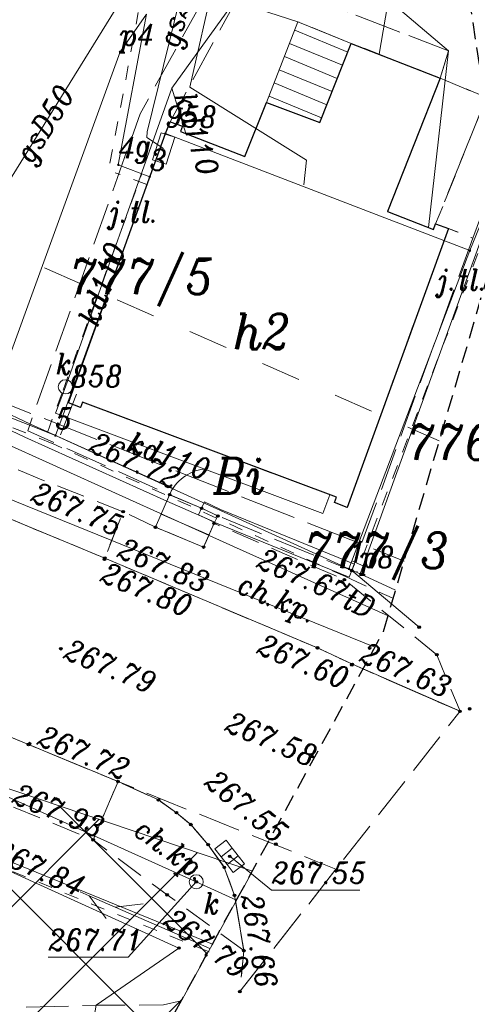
# Model space of a CAD drawing. Header units: metres. Extents: x 7435600 to 7436400, y 5537603 to 5538250.
# Tile 38 of 43: x 7436117 to 7436133, y 5537882 to 5537916. Entities that reach past the tile are written whole.
import ezdxf
from ezdxf.enums import TextEntityAlignment as Align

# ---------------------------------------------------------------- set-up
doc = ezdxf.new("R2010")
doc.units = ezdxf.units.M
doc.header["$MEASUREMENT"] = 0
for name, pattern in [('0.5_0.5', [1, 0.5, -0.5]), ('1.4_1.4', [2.8, 1.4, -1.4]), ('1.5_0.5', [2, 1.5, -0.5]), ('2', [0.9, 0.6, -0.3]), ('219-500', [0]), ('ktok04-500', [0]), ('mz1.0_0.5', [1.5, 1, -0.5]), ('mz2.0_0.5', [2.5, 2, -0.5])]:
    doc.linetypes.add(name, pattern=pattern)
doc.layers.get('0').update_dxf_attribs({"color": 2, "linetype": 'CONTINUOUS', "lineweight": 5})
doc.layers.add('!ramka', color=2, linetype='CONTINUOUS', lineweight=0)
doc.layers.add('BUIB02_02', color=7, linetype='CONTINUOUS', lineweight=0)
for name, color, linetype in [('140-Punkty robocze', 7, 'CONTINUOUS'), ('203-Punkt załamania granicy działki nie stabilizowany', 7, 'CONTINUOUS'), ('203-Punkt załamania granicy działki nie stabilizowany-Atr103', 7, 'CONTINUOUS'), ('203-Punkt załamania granicy działki nie stabilizowany-Atr104', 7, 'CONTINUOUS'), ('210-Oznaczenie użytku', 7, 'CONTINUOUS'), ('211-Nr działki', 7, 'CONTINUOUS'), ('218-Granica użytku po granicy działki', 7, 'CONTINUOUS'), ('219-Linia granicy', 7, 'CONTINUOUS'), ('312-Budynek (powierzchnia)', 7, 'CONTINUOUS'), ('312-Numer ewidencyjny budynku-Atr124', 7, 'CONTINUOUS'), ('352-schody (powierzchnia)', 7, 'CONTINUOUS'), ('403-Punkt określonej wysokości', 7, 'CONTINUOUS'), ('chodnik (powierzchnia)', 7, 'CONTINUOUS'), ('chodnik (powierzchnia)-Atr17', 7, 'CONTINUOUS'), ('furtka (linia)', 7, 'CONTINUOUS'), ('furtka (linia) - symbol', 7, 'CONTINUOUS'), ('jezdnia (powierzchnia)', 7, 'CONTINUOUS'), ('jezdnia (powierzchnia)-Atr17', 7, 'CONTINUOUS'), ('kratka ściekowa (punkt)', 7, 'CONTINUOUS'), ('krawężnik (linia)', 7, 'CONTINUOUS'), ('Miejsce błędu lub ostrzeżenia po kontroli', 7, 'CONTINUOUS'), ('murek oporowy (linia)', 7, 'CONTINUOUS'), ('ogrodzenie trwałe (linia)', 7, 'CONTINUOUS'), ('przewód gazowy (linia)', 7, 'CONTINUOUS'), ('przewód gazowy (linia)-Atr1', 7, 'CONTINUOUS'), ('przewód kanalizacyjny (linia)', 7, 'CONTINUOUS'), ('przewód kanalizacyjny (linia)-Atr1', 7, 'CONTINUOUS'), ('przewód telekomunikacyjny (linia)', 7, 'CONTINUOUS'), ('przewód telekomunikacyjny (linia) - symbol', 7, 'CONTINUOUS'), ('przewód telekomunikacyjny (linia)-Atr1', 7, 'CONTINUOUS'), ('przewód telekomunikacyjny - projektowany lub w budowie (linia) - ob. projektowany', 7, 'CONTINUOUS'), ('przewód wodociągowy (linia)', 7, 'CONTINUOUS'), ('punkt o określonej wysokości (sieć kanalizacyjna)', 7, 'CONTINUOUS'), ('punkt o określonej wysokości (sieć kanalizacyjna)-Atr2', 7, 'CONTINUOUS'), ('punkt wysokościowy sztuczny', 7, 'CONTINUOUS'), ('punkt wysokościowy sztuczny-Atr2', 7, 'CONTINUOUS'), ('schody w ciągu komunikacyjnym', 7, 'CONTINUOUS'), ('Strefa osuwisk potencjalnych', 7, 'CONTINUOUS'), ('szafa gazowa (punkt)', 7, 'CONTINUOUS'), ('szafa gazowa (punkt)-Atr17', 7, 'CONTINUOUS'), ('trawnik (powierzchnia)', 7, 'CONTINUOUS'), ('właz okrągły - siec kanalizacyjna (punkt)', 7, 'CONTINUOUS'), ('właz okrągły - siec kanalizacyjna (punkt)-Atr17', 7, 'CONTINUOUS'), ('Zakres', 7, 'CONTINUOUS')]:
    doc.layers.add(name, color=color, linetype=linetype)
doc.styles.get("Standard").update_dxf_attribs({"font": 'italic_1250.shx', "width": 0.75})
doc.linetypes.add('450-500k', pattern='A,2.5,0,[7,ksztalty.shx,S=0.714,R=0,X=0,Y=0],2.5', length=5)
doc.linetypes.add('902-500', pattern='A,3.75,0,[1,ksztalty.shx,S=0.5,R=0,X=0,Y=0],3.75', length=7.5)

# ---------------------------------------------------------------- blocks, each defined once
blk = doc.blocks.new('203')
at = {"linetype": 'Continuous', "lineweight": 0}
h = blk.add_hatch(color=0, dxfattribs=at)
edge = h.paths.add_edge_path()
edge.add_arc((0, 0), 0.045, 0, 360)
blk = doc.blocks.new('US22')
at = {"color": 0, "linetype": 'Continuous', "lineweight": 13}
blk.add_circle((0, 0), 0.25, dxfattribs=at)
blk = doc.blocks.new('PT01')
at = {"color": 0, "linetype": 'Continuous', "lineweight": 13}
for p, q in [((4.65, 0), (3.784, 0.5)), ((0.65, 0), (0, 0)), ((0.65, 0), (1.65, 0)), ((1.65, 0), (2.65, 0)), ((2.65, 0), (3.65, 0)), ((3.65, 0), (2.784, -0.5)), ((3.65, 0), (4.65, 0)), ((4.65, 0), (5, 0))]:
    blk.add_line(p, q, dxfattribs=at)
blk = doc.blocks.new('US20')
at = {"color": 0, "linetype": 'Continuous', "lineweight": 13}
for p, q in [((-0.5, -0.25), (-0.5, 0.25)), ((-0.5, 0.25), (0.5, 0.25)), ((0.5, -0.25), (0.5, 0.25)), ((-0.5, -0.25), (0.5, -0.25))]:
    blk.add_line(p, q, dxfattribs=at)
blk = doc.blocks.new('OK04')
at = {"color": 0, "linetype": 'Continuous', "lineweight": 0}
blk.add_arc((1.5, 0.001), 1.5, 120, 180, dxfattribs=at)
blk = doc.blocks.new('US05')
at = {"color": 0, "linetype": 'Continuous', "lineweight": 13}
for p, q in [((-0.525, -0.25), (-0.525, 0.25)), ((-0.525, 0.25), (-0.175, 0.25)), ((-0.175, -0.25), (-0.175, 0.25)), ((-0.175, 0.25), (0.175, 0.25)), ((0.175, -0.25), (0.175, 0.25)), ((0.175, 0.25), (0.525, 0.25)), ((0.525, -0.25), (0.525, 0.25)), ((-0.525, -0.25), (-0.175, -0.25)), ((-0.175, -0.25), (0.175, -0.25)), ((0.175, -0.25), (0.525, -0.25))]:
    blk.add_line(p, q, dxfattribs=at)
blk = doc.blocks.new('PW02')
at = {"linetype": 'Continuous', "lineweight": 13}
h = blk.add_hatch(color=0, dxfattribs=at)
edge = h.paths.add_edge_path()
edge.add_arc((0, 0), 0.045, 0, 360)
blk = doc.blocks.new('PW01')
at = {"linetype": 'Continuous', "lineweight": 13}
h = blk.add_hatch(color=0, dxfattribs=at)
edge = h.paths.add_edge_path()
edge.add_arc((0, 0), 0.045, 0, 360)
blk = doc.blocks.new('PIKIETA')
at = {"color": 0}
blk.add_circle((0, 0), 0.045, dxfattribs=at)
blk = doc.blocks.new('801')
at = {"linetype": 'Continuous', "lineweight": 13}
h = blk.add_hatch(color=0, dxfattribs=at)
edge = h.paths.add_edge_path()
edge.add_arc((0, 0), 0.045, 0, 360)

msp = doc.modelspace()

# ---------------------------------------------------------------- hatches: boundary and pattern name
at = {"layer": 'BUIB02_02', "linetype": 'Continuous', "lineweight": 5}
h = msp.add_hatch(dxfattribs=at)
h.set_pattern_fill('CROSSHATCH', color=253, style=0, pattern_type=2)
h.set_pattern_definition([(45, (7435961.6253, 5537924.7712), (-2.319904, 2.319904), []), (315, (7435961.6253, 5537924.7712), (2.319904, 2.319904), [])])
h.paths.add_polyline_path([(7436043.44, 5537913.56), (7436060.08, 5537909.02), (7436072.46, 5537904.21), (7436080.45, 5537901.44), (7436125.26, 5537886.3), (7436123.85, 5537883.72), (7436121.78, 5537879.94), (7436111.81, 5537868.54), (7436097.96, 5537862.42), (7436082.82, 5537862.73), (7436056.09, 5537869.29), (7436015.82, 5537881.67), (7435957.74, 5537897.76), (7435948.84, 5537901.62), (7435934.32, 5537910.49), (7435934.03, 5537910.63), (7435939.24, 5537925.51), (7435940.01, 5537935.88), (7435938.04, 5537945.01), (7435935.67, 5537947.6), (7435945.85, 5537945.72), (7435954.28, 5537942.86), (7435969.69, 5537938.08), (7435996.02, 5537930.09), (7436005.99, 5537926.19), (7436016.39, 5537923.91), (7436023.56, 5537921.25)])

# ---------------------------------------------------------------- linework, layer by layer
at = {"layer": '!ramka', "color": 251, "linetype": 'Continuous', "lineweight": 13}
msp.add_3dface([(7435692.445, 5538052.761), (7436192.445, 5538052.761), (7436192.445, 5537747.761), (7435692.445, 5537747.761)], dxfattribs=at)
at = {"layer": '218-Granica użytku po granicy działki', "color": 3, "linetype": '0.5_0.5', "lineweight": 13}
for p, q in [((7436120.235, 5537911.295), (7436121.235, 5537916.615)), ((7436120.235, 5537911.295), (7436120.235, 5537911.295)), ((7436120.235, 5537911.295), (7436120.235, 5537911.295)), ((7436118.578, 5537903.283), (7436121.358, 5537910.923)), ((7436121.534, 5537910.539), (7436120.424, 5537910.959)), ((7436120.424, 5537910.959), (7436120.424, 5537910.959)), ((7436120.424, 5537910.959), (7436120.424, 5537910.959)), ((7436121.358, 5537910.923), (7436121.358, 5537910.923)), ((7436121.358, 5537910.923), (7436121.358, 5537910.923)), ((7436121.534, 5537910.539), (7436121.534, 5537910.539)), ((7436121.534, 5537910.539), (7436121.534, 5537910.539)), ((7436133.22, 5537908.104), (7436128.95, 5537896.864)), ((7436118.028, 5537901.783), (7436118.578, 5537903.283)), ((7436118.578, 5537903.283), (7436118.578, 5537903.283)), ((7436118.578, 5537903.283), (7436118.578, 5537903.283)), ((7436118.578, 5537903.283), (7436118.578, 5537903.283)), ((7436118.578, 5537903.283), (7436118.578, 5537903.283)), ((7436118.199, 5537901.401), (7436115.889, 5537902.321)), ((7436118.028, 5537901.783), (7436118.028, 5537901.783)), ((7436118.028, 5537901.783), (7436118.028, 5537901.783)), ((7436128.546, 5537896.697), (7436118.186, 5537901.407)), ((7436118.186, 5537901.407), (7436118.186, 5537901.407)), ((7436118.186, 5537901.407), (7436118.186, 5537901.407)), ((7436118.199, 5537901.401), (7436118.199, 5537901.401)), ((7436118.199, 5537901.401), (7436118.199, 5537901.401)), ((7436123.737, 5537883.445), (7436080.337, 5537901.162)), ((7436128.793, 5537897.244), (7436128.793, 5537897.244)), ((7436128.793, 5537897.244), (7436128.793, 5537897.244)), ((7436128.793, 5537897.244), (7436129.193, 5537897.064)), ((7436128.95, 5537896.864), (7436128.95, 5537896.864)), ((7436128.95, 5537896.864), (7436128.95, 5537896.864)), ((7436129.193, 5537897.064), (7436129.193, 5537897.064)), ((7436129.193, 5537897.064), (7436129.193, 5537897.064)), ((7436128.546, 5537896.697), (7436128.546, 5537896.697)), ((7436128.546, 5537896.697), (7436128.546, 5537896.697)), ((7436128.947, 5537896.516), (7436128.547, 5537896.696)), ((7436128.547, 5537896.696), (7436128.547, 5537896.696)), ((7436128.547, 5537896.696), (7436128.547, 5537896.696)), ((7436130.191, 5537895.944), (7436128.945, 5537896.517)), ((7436128.945, 5537896.517), (7436128.945, 5537896.517)), ((7436128.945, 5537896.517), (7436128.945, 5537896.517)), ((7436128.947, 5537896.516), (7436128.947, 5537896.516)), ((7436128.947, 5537896.516), (7436128.947, 5537896.516)), ((7436130.191, 5537895.944), (7436130.191, 5537895.944)), ((7436130.191, 5537895.944), (7436130.191, 5537895.944)), ((7436123.737, 5537883.445), (7436123.737, 5537883.445)), ((7436123.737, 5537883.445), (7436123.737, 5537883.445))]:
    msp.add_line(p, q, dxfattribs=at)
at = {"layer": '219-Linia granicy', "color": 3, "linetype": '219-500', "lineweight": 13, "flags": 128}
for points in [[(7436120.53, 5537911.24), (7436121.53, 5537916.56)], [(7436120.59, 5537915.23), (7436121.53, 5537916.56)], [(7436116, 5537902.6), (7436120.59, 5537915.23)], [(7436121.64, 5537910.82), (7436122.19, 5537912.34)], [(7436122.19, 5537912.34), (7436132.94, 5537908.21)], [(7436120.53, 5537911.24), (7436121.64, 5537910.82)], [(7436121.64, 5537910.82), (7436118.86, 5537903.18)], [(7436132.94, 5537908.21), (7436133.902, 5537910.575)], [(7436129.07, 5537896.79), (7436133.943, 5537910.3)], [(7436132.94, 5537908.21), (7436128.67, 5537896.97)], [(7436118.86, 5537903.18), (7436118.31, 5537901.68)], [(7436118.31, 5537901.68), (7436116, 5537902.6)], [(7436080.45, 5537901.44), (7436123.85, 5537883.723)], [(7436118.31, 5537901.68), (7436128.67, 5537896.97)], [(7436128.67, 5537896.97), (7436129.07, 5537896.79)], [(7436130.316, 5537896.217), (7436129.07, 5537896.79)]]:
    msp.add_lwpolyline(points, dxfattribs=at)
at = {"layer": '312-Budynek (powierzchnia)', "color": 251, "linetype": 'Continuous', "lineweight": 25, "flags": 128}
for points in [[(7436127.64, 5537912.74), (7436128.75, 5537915.53)], [(7436128.75, 5537915.53), (7436131.89, 5537914.3)], [(7436131.89, 5537914.3), (7436130.03, 5537909.59)], [(7436125, 5537911.53), (7436125.76, 5537913.44)], [(7436125.76, 5537913.44), (7436127.64, 5537912.74)], [(7436122.19, 5537912.34), (7436122.36, 5537912.76)], [(7436122.36, 5537912.76), (7436122.8, 5537912.6)], [(7436122.8, 5537912.6), (7436122.73, 5537912.42)], [(7436118.77, 5537902.83), (7436122.19, 5537912.34)], [(7436122.73, 5537912.42), (7436125, 5537911.53)], [(7436130.03, 5537909.59), (7436131.66, 5537908.96)], [(7436131.66, 5537908.96), (7436131.73, 5537909.15)], [(7436131.73, 5537909.15), (7436132.18, 5537908.99)], [(7436132.18, 5537908.99), (7436128.61, 5537899.14)], [(7436119.19, 5537902.67), (7436118.77, 5537902.83)], [(7436119.26, 5537902.86), (7436119.19, 5537902.67)], [(7436128.23, 5537899.5), (7436119.26, 5537902.86)], [(7436128.16, 5537899.31), (7436128.23, 5537899.5)], [(7436128.61, 5537899.14), (7436128.16, 5537899.31)]]:
    msp.add_lwpolyline(points, dxfattribs=at)
at = {"layer": '352-schody (powierzchnia)', "color": 251, "linetype": 'Continuous', "lineweight": 13, "flags": 128}
msp.add_lwpolyline([(7436128.75, 5537915.53), (7436127.64, 5537912.74), (7436125.76, 5537913.44), (7436126.87, 5537916.29)], close=True, dxfattribs=at)
msp.add_lwpolyline([(7436128.75, 5537915.53), (7436127.64, 5537912.74), (7436125.76, 5537913.44), (7436126.87, 5537916.29)], close=True, dxfattribs=at)
for points in [[(7436128.627, 5537915.222), (7436126.755, 5537915.995)], [(7436128.443, 5537914.757), (7436126.574, 5537915.529)], [(7436128.258, 5537914.293), (7436126.392, 5537915.063)], [(7436128.073, 5537913.828), (7436126.211, 5537914.597)], [(7436127.888, 5537913.364), (7436126.029, 5537914.131)], [(7436127.703, 5537912.899), (7436125.848, 5537913.665)]]:
    msp.add_lwpolyline(points, dxfattribs=at)
at = {"layer": 'chodnik (powierzchnia)', "color": 251, "linetype": 'mz1.0_0.5', "lineweight": 13, "flags": 128}
for points in [[(7436119.64, 5537887.4), (7436120.52, 5537889.46), (7436111.99, 5537892.99), (7436104.8, 5537895.98), (7436092.65, 5537900.86), (7436087.88, 5537902.7), (7436075.77, 5537907.07), (7436070.16, 5537909.02), (7436069.31, 5537906.93), (7436074.89, 5537905.09), (7436087.08, 5537900.6), (7436091.48, 5537898.94), (7436103.94, 5537893.9), (7436111.27, 5537890.86), (7436116.57, 5537888.67)], [(7436109.2, 5537901.85), (7436120.05, 5537897.35), (7436120.7, 5537898.99), (7436117.83, 5537900.12), (7436115.66, 5537901.01), (7436110.08, 5537903.4), (7436099.41, 5537907.79), (7436098.32, 5537908.39), (7436098.73, 5537906.14)], [(7436131.77, 5537893.94), (7436128.51, 5537896.59), (7436123.91, 5537898.58), (7436123.54, 5537897.74), (7436121.84, 5537898.44), (7436120.7, 5537898.99), (7436120.05, 5537897.35), (7436127.56, 5537894.18), (7436128.79, 5537893.6), (7436132.59, 5537891.94)], [(7436124.96, 5537883.49), (7436122.25, 5537885.46), (7436119.64, 5537887.4), (7436120.52, 5537889.46), (7436121.95, 5537888.81), (7436122.58, 5537888.36), (7436123.09, 5537887.94), (7436123.7, 5537887.23), (7436124.27, 5537886.43), (7436124.63, 5537885.44)]]:
    msp.add_lwpolyline(points, close=True, dxfattribs=at)
at = {"layer": 'furtka (linia)', "color": 251, "linetype": 'ktok04-500', "lineweight": 13, "flags": 128}
msp.add_lwpolyline([(7436122.34, 5537899.59), (7436123.47, 5537899.11)], dxfattribs=at)
msp.add_lwpolyline([(7436122.34, 5537899.59), (7436123.47, 5537899.11)], dxfattribs=at)
at = {"layer": 'jezdnia (powierzchnia)', "color": 251, "linetype": '1.5_0.5', "lineweight": 13, "flags": 128}
for points in [[(7435787.98, 5537999.13), (7435812.53, 5537991.36), (7435837.49, 5537983.4), (7435851.56, 5537978.92), (7435872.9, 5537972.2), (7435884.62, 5537968.52), (7435893.22, 5537965.82), (7435917.63, 5537958.09), (7435931.26, 5537953.8), (7435946.49, 5537948.88), (7435956.04, 5537945.83), (7435981.79, 5537937.53), (7436000.26, 5537931.81), (7436006.5, 5537929.57), (7436018.45, 5537924.52), (7436030.52, 5537919.43), (7436040.91, 5537915.64), (7436044.65, 5537914.31), (7436047.5, 5537913.32), (7436048.48, 5537913.11), (7436051.09, 5537912.8), (7436055.46, 5537912.3), (7436060.57, 5537911.81), (7436062.36, 5537911.5), (7436063.03, 5537911.36), (7436070.16, 5537909.02), (7436075.77, 5537907.07), (7436087.88, 5537902.7), (7436092.65, 5537900.86), (7436104.8, 5537895.98), (7436111.99, 5537892.99), (7436117.36, 5537890.77), (7436120.52, 5537889.46), (7436121.95, 5537888.81), (7436122.58, 5537888.36), (7436123.09, 5537887.94), (7436123.7, 5537887.23), (7436124.27, 5537886.43), (7436124.63, 5537885.44), (7436124.96, 5537883.49), (7436124.82, 5537882.04), (7436132.59, 5537891.94), (7436128.79, 5537893.6), (7436127.56, 5537894.18), (7436120.05, 5537897.35), (7436109.2, 5537901.85), (7436098.73, 5537906.14), (7436090.27, 5537909.41), (7436082.51, 5537912.25), (7436078.14, 5537913.79), (7436065.14, 5537918.22), (7436053.81, 5537921.98), (7436047.55, 5537924.02), (7436039.35, 5537926.69), (7436033.49, 5537928.6), (7436025.95, 5537930.99), (7436016.54, 5537933.92), (7436002.02, 5537938.44), (7435996.37, 5537940.2), (7435994.48, 5537940.74), (7435983.95, 5537944.1), (7435976.31, 5537946.5), (7435971.56, 5537947.96), (7435963.8, 5537950.41), (7435957.25, 5537952.56), (7435948.59, 5537955.3), (7435932.89, 5537960.3), (7435919.95, 5537964.35), (7435895.13, 5537972.13), (7435875.07, 5537978.57), (7435853.94, 5537985.24), (7435845.26, 5537987.99), (7435839.58, 5537989.79), (7435830.87, 5537992.55), (7435814.74, 5537997.65), (7435806.05, 5538000.41), (7435789.9, 5538005.53), (7435788.87, 5538002.22)], [(7436132.18, 5537915.27), (7436124.16, 5537918.34), (7436123.69, 5537917.38), (7436121.3, 5537913.04), (7436117.33, 5537901.85), (7436122.34, 5537899.59), (7436123.47, 5537899.11), (7436124.04, 5537898.84), (7436128.77, 5537896.91), (7436133.04, 5537908.65), (7436132.18, 5537908.99), (7436128.61, 5537899.14), (7436128.16, 5537899.31), (7436128.23, 5537899.5), (7436119.26, 5537902.86), (7436119.19, 5537902.67), (7436118.77, 5537902.83), (7436122.19, 5537912.34), (7436122.36, 5537912.76), (7436124.66, 5537917), (7436126.87, 5537916.29), (7436128.75, 5537915.53), (7436131.89, 5537914.3)], [(7436128.21, 5537886.36), (7436124.82, 5537882.04), (7436124.96, 5537883.46), (7436124.63, 5537885.44), (7436124.27, 5537886.43), (7436123.7, 5537887.23), (7436123.09, 5537887.94), (7436122.58, 5537888.36), (7436121.95, 5537888.81), (7436120.52, 5537889.46), (7436127.38, 5537886.7)]]:
    msp.add_lwpolyline(points, close=True, dxfattribs=at)
for points in [[(7436127.569, 5537930.618), (7436124.16, 5537918.34), (7436132.18, 5537915.27)], [(7436132.18, 5537915.27), (7436131.89, 5537914.3), (7436133.442, 5537913.653)], [(7436133.467, 5537913.487), (7436131.73, 5537909.15), (7436132.18, 5537908.99), (7436133.04, 5537908.65), (7436133.862, 5537910.837)], [(7436122.753, 5537881.718), (7436122.13, 5537881.57), (7436119.75, 5537881.56), (7436116.06, 5537881.46), (7436105.85, 5537882.46), (7436105.55, 5537879.9), (7436112.1, 5537879.23), (7436119.79, 5537878.6), (7436120.571, 5537878.557)]]:
    msp.add_lwpolyline(points, dxfattribs=at)
at = {"layer": 'krawężnik (linia)', "color": 251, "linetype": 'Continuous', "lineweight": 13, "flags": 128}
for points in [[(7436132.59, 5537891.94), (7436128.79, 5537893.6), (7436127.56, 5537894.18), (7436120.05, 5537897.35), (7436109.2, 5537901.85), (7436098.73, 5537906.14), (7436090.27, 5537909.41), (7436082.51, 5537912.25), (7436078.14, 5537913.79), (7436065.14, 5537918.22), (7436053.81, 5537921.98), (7436047.55, 5537924.02), (7436039.35, 5537926.69), (7436033.49, 5537928.6), (7436025.95, 5537930.99), (7436016.54, 5537933.92), (7436002.02, 5537938.44), (7435996.37, 5537940.2), (7435994.48, 5537940.74), (7435983.95, 5537944.1), (7435976.31, 5537946.5), (7435971.56, 5537947.96), (7435963.8, 5537950.41)], [(7436002.02, 5537938.44), (7436016.54, 5537933.92), (7436025.95, 5537930.99), (7436033.49, 5537928.6), (7436039.35, 5537926.69), (7436047.55, 5537924.02), (7436053.81, 5537921.98), (7436065.14, 5537918.22), (7436078.14, 5537913.79), (7436082.51, 5537912.25), (7436090.27, 5537909.41), (7436098.73, 5537906.14), (7436109.2, 5537901.85), (7436120.05, 5537897.35), (7436127.56, 5537894.18), (7436128.79, 5537893.6), (7436132.59, 5537891.94)], [(7436124.96, 5537883.49), (7436124.63, 5537885.44), (7436124.27, 5537886.43), (7436123.7, 5537887.23), (7436123.09, 5537887.94), (7436122.58, 5537888.36), (7436121.95, 5537888.81), (7436120.52, 5537889.46), (7436117.36, 5537890.77), (7436111.99, 5537892.99), (7436104.8, 5537895.98), (7436092.65, 5537900.86), (7436087.88, 5537902.7), (7436075.77, 5537907.07), (7436070.16, 5537909.02), (7436063.03, 5537911.36), (7436062.36, 5537911.5), (7436060.57, 5537911.81), (7436055.46, 5537912.3)]]:
    msp.add_lwpolyline(points, dxfattribs=at)
at = {"layer": 'Miejsce błędu lub ostrzeżenia po kontroli', "color": 214, "linetype": '1.4_1.4', "lineweight": 13, "flags": 128}
msp.add_lwpolyline([(7435942.54, 5537965.49), (7435996.65, 5537949.04), (7436064.9, 5537926.91), (7436099.32, 5537915.75), (7436131.86, 5537901.49)], dxfattribs=at)
at = {"layer": 'murek oporowy (linia)', "color": 251, "lineweight": 13}
for p, q in [((7436117.435, 5537902.077), (7436116.207, 5537902.656)), ((7436122.443, 5537899.818), (7436117.435, 5537902.077)), ((7436123.363, 5537898.884), (7436123.939, 5537898.611)), ((7436123.939, 5537898.611), (7436128.676, 5537896.679))]:
    msp.add_line(p, q, dxfattribs=at)
at = {"layer": 'murek oporowy (linia)', "color": 251, "linetype": '450-500k', "lineweight": 13}
for p, q in [((7436117.225, 5537901.623), (7436115.993, 5537902.204)), ((7436122.237, 5537899.362), (7436117.225, 5537901.623)), ((7436123.577, 5537899.336), (7436124.141, 5537899.069)), ((7436124.141, 5537899.069), (7436128.864, 5537897.141))]:
    msp.add_line(p, q, dxfattribs=at)
at = {"layer": 'murek oporowy (linia)', "color": 251, "linetype": 'Continuous', "lineweight": 13}
for p, q in [((7436122.34, 5537899.59), (7436122.443, 5537899.818)), ((7436122.237, 5537899.362), (7436122.34, 5537899.59)), ((7436123.577, 5537899.336), (7436123.47, 5537899.11)), ((7436123.47, 5537899.11), (7436123.363, 5537898.884)), ((7436128.77, 5537896.91), (7436128.676, 5537896.679)), ((7436128.864, 5537897.141), (7436128.77, 5537896.91))]:
    msp.add_line(p, q, dxfattribs=at)
at = {"layer": 'ogrodzenie trwałe (linia)', "color": 251, "linetype": '902-500', "lineweight": 13, "flags": 128}
for points in [[(7436122.66, 5537883.58), (7436115.65, 5537886.77), (7436102.94, 5537891.53), (7436086.08, 5537898.09), (7436068.99, 5537904.06)], [(7436119.05, 5537903.14), (7436118.49, 5537901.7)], [(7436131.15, 5537894.91), (7436128.77, 5537896.91)], [(7436131.15, 5537894.91), (7436128.77, 5537896.91)], [(7436119.545, 5537877.385), (7436119.01, 5537877.6), (7436119.46, 5537879.97), (7436119.75, 5537881.56), (7436122.66, 5537883.58)]]:
    msp.add_lwpolyline(points, dxfattribs=at)
at = {"layer": 'przewód gazowy (linia)', "color": 40, "linetype": 'Continuous', "lineweight": 13, "flags": 128}
for points in [[(7436127.624, 5537930.535), (7436125.4, 5537925.73), (7436123.65, 5537921.95), (7436113.08, 5537904.87), (7436115.87, 5537903.88), (7436110.82, 5537889.18)], [(7436123.65, 5537921.95), (7436123.65, 5537920.97), (7436121.55, 5537912.4), (7436121.54, 5537912.21), (7436122.13, 5537911.82)]]:
    msp.add_lwpolyline(points, dxfattribs=at)
at = {"layer": 'przewód kanalizacyjny (linia)', "color": 34, "linetype": 'Continuous', "lineweight": 13, "flags": 128}
for points in [[(7436131.385, 5537924.809), (7436130.47, 5537919.42), (7436129.74, 5537915.15)], [(7436122.42, 5537913.95), (7436126.71, 5537919.92)], [(7436126.71, 5537919.92), (7436132.18, 5537915.27), (7436131.48, 5537909.03)], [(7436128, 5537899.58), (7436127.75, 5537898.93), (7436118.31, 5537902.47), (7436118.66, 5537903.4), (7436122.42, 5537913.95)], [(7436122.42, 5537913.95), (7436122.91, 5537912.34)], [(7436123.28, 5537885.92), (7436094.26, 5537899.01)], [(7436123.28, 5537885.92), (7436124.696, 5537885.269)]]:
    msp.add_lwpolyline(points, dxfattribs=at)
at = {"layer": 'przewód telekomunikacyjny (linia)', "color": 30, "linetype": 'Continuous', "lineweight": 13, "flags": 128}
for points in [[(7435943.53, 5537958.19), (7435981.13, 5537946.12), (7435985.96, 5537944.59), (7435999.97, 5537940.23), (7436010.72, 5537936.66), (7436014.01, 5537935.35), (7436017.71, 5537934.36), (7436025.16, 5537932.12), (7436036.65, 5537928.62), (7436050.47, 5537924.04), (7436064.43, 5537919.12), (7436073.85, 5537915.97), (7436089.58, 5537910.49), (7436113.88, 5537900.57), (7436129.588, 5537894.208)], [(7436130.051, 5537895.309), (7436124.6, 5537897.76), (7436116.25, 5537901.53), (7436109.09, 5537903.89), (7436095.83, 5537908.38), (7436076.93, 5537915.79), (7436067.21, 5537919.52), (7436042.88, 5537927.41), (7436013.15, 5537938.11), (7435996, 5537944.11), (7435981.96, 5537949.04)]]:
    msp.add_lwpolyline(points, dxfattribs=at)
at = {"layer": 'przewód telekomunikacyjny - projektowany lub w budowie (linia) - ob. projektowany', "color": 30, "linetype": 'mz2.0_0.5', "lineweight": 13, "flags": 128}
msp.add_lwpolyline([(7436062.81, 5537875.04), (7436068.2, 5537921.45), (7436103.18, 5537908.11), (7436130.618, 5537897.247)], dxfattribs=at)
at = {"layer": 'przewód wodociągowy (linia)', "color": 5, "linetype": 'Continuous', "lineweight": 13, "flags": 128}
msp.add_lwpolyline([(7436125.952, 5537933.08), (7436125.69, 5537931.28), (7436126.49, 5537929.16), (7436123.05, 5537913.98), (7436127.17, 5537911.4), (7436127.08, 5537910.53)], dxfattribs=at)
at = {"layer": 'punkt o określonej wysokości (sieć kanalizacyjna)-Atr2', "color": 251, "lineweight": 13, "flags": 128}
for points in [[(7436124.46, 5537886.82), (7436125.94, 5537885.63), (7436129.054, 5537885.63)], [(7436123.28, 5537885.92), (7436120.88, 5537883.26), (7436118.058, 5537883.26)]]:
    msp.add_lwpolyline(points, dxfattribs=at)
at = {"layer": 'schody w ciągu komunikacyjnym', "color": 251, "linetype": 'Continuous', "lineweight": 13, "flags": 128}
msp.add_lwpolyline([(7436122.34, 5537899.59), (7436121.84, 5537898.44), (7436123.54, 5537897.74), (7436123.91, 5537898.58), (7436124.04, 5537898.84), (7436123.47, 5537899.11)], close=True, dxfattribs=at)
msp.add_lwpolyline([(7436122.34, 5537899.59), (7436121.84, 5537898.44), (7436123.54, 5537897.74), (7436123.91, 5537898.58), (7436124.04, 5537898.84), (7436123.47, 5537899.11)], close=True, dxfattribs=at)
for points in [[(7436122.24, 5537899.361), (7436123.933, 5537898.625)], [(7436122.041, 5537898.902), (7436123.729, 5537898.168)], [(7436121.842, 5537898.444), (7436122.029, 5537898.362)]]:
    msp.add_lwpolyline(points, dxfattribs=at)
at = {"layer": 'Strefa osuwisk potencjalnych', "color": 253, "linetype": 'Continuous', "lineweight": 13, "flags": 128}
msp.add_lwpolyline([(7435954.28, 5537942.86), (7435969.69, 5537938.08), (7435996.02, 5537930.09), (7436005.99, 5537926.19), (7436016.39, 5537923.91), (7436023.56, 5537921.25), (7436043.44, 5537913.56), (7436060.08, 5537909.02), (7436072.46, 5537904.21), (7436080.45, 5537901.44), (7436125.26, 5537886.3), (7436123.85, 5537883.72), (7436121.78, 5537879.94), (7436111.81, 5537868.54), (7436097.96, 5537862.42), (7436082.82, 5537862.73), (7436056.09, 5537869.29), (7436015.82, 5537881.67), (7435957.74, 5537897.76)], dxfattribs=at)
msp.add_lwpolyline([(7435954.28, 5537942.86), (7435969.69, 5537938.08), (7435996.02, 5537930.09), (7436005.99, 5537926.19), (7436016.39, 5537923.91), (7436023.56, 5537921.25), (7436043.44, 5537913.56), (7436060.08, 5537909.02), (7436072.46, 5537904.21), (7436080.45, 5537901.44), (7436125.26, 5537886.3), (7436123.85, 5537883.72), (7436121.78, 5537879.94), (7436111.81, 5537868.54), (7436097.96, 5537862.42), (7436082.82, 5537862.73), (7436056.09, 5537869.29), (7436015.82, 5537881.67), (7435957.74, 5537897.76)], dxfattribs=at)
msp.add_lwpolyline([(7435954.28, 5537942.86), (7435969.69, 5537938.08), (7435996.02, 5537930.09), (7436005.99, 5537926.19), (7436016.39, 5537923.91), (7436023.56, 5537921.25), (7436043.44, 5537913.56), (7436060.08, 5537909.02), (7436072.46, 5537904.21), (7436080.45, 5537901.44), (7436125.26, 5537886.3), (7436123.85, 5537883.72), (7436121.78, 5537879.94), (7436111.81, 5537868.54), (7436097.96, 5537862.42), (7436082.82, 5537862.73), (7436056.09, 5537869.29), (7436015.82, 5537881.67), (7435957.74, 5537897.76)], dxfattribs=at)
at = {"layer": 'trawnik (powierzchnia)', "color": 251, "linetype": 'mz1.0_0.5', "lineweight": 13, "flags": 128}
msp.add_lwpolyline([(7436133.44, 5537913.65), (7436133.47, 5537913.49), (7436131.73, 5537909.15), (7436131.66, 5537908.96), (7436130.03, 5537909.59), (7436131.89, 5537914.3)], close=True, dxfattribs=at)
at = {"layer": 'Zakres', "color": 5, "linetype": '2', "lineweight": 30, "flags": 128}
msp.add_lwpolyline([(7435791.95, 5538004.83), (7435788.55, 5537993.08), (7435787.96, 5537986.53), (7435787.35, 5537979.77), (7435791.23, 5537966.98), (7435799.62, 5537956.58), (7435811.29, 5537950.08), (7435839.35, 5537940.91), (7435847.93, 5537935.74), (7435857.59, 5537931.73), (7435868.01, 5537930.77), (7435873.84, 5537931.1), (7435927.63, 5537913.78), (7435934.32, 5537910.49), (7435948.84, 5537901.62), (7435957.74, 5537897.76), (7436015.82, 5537881.67), (7436056.09, 5537869.29), (7436058.12, 5537868.73), (7436082.82, 5537862.73), (7436097.96, 5537862.42), (7436111.81, 5537868.54), (7436121.78, 5537879.94), (7436129.89, 5537894.76), (7436134.11, 5537909.18), (7436131.89, 5537924.04), (7436123.64, 5537936.6), (7436110.88, 5537944.55), (7436055.14, 5537964.31), (7436052.48, 5537965.13), (7436027.84, 5537971.72), (7435999.56, 5537979.44), (7435995.34, 5537981.24), (7435974.61, 5537991.35), (7435974.21, 5537991.54), (7435952.34, 5538001.86), (7435940.13, 5538005.1), (7435927.06, 5538006.13), (7435886.07, 5538018.53), (7435885.05, 5538018.82), (7435855.64, 5538026.76), (7435837.67, 5538033.11), (7435824.44, 5538035.07), (7435811.44, 5538031.93), (7435800.57, 5538024.15), (7435795.41, 5538016.01), (7435793.41, 5538012.85)], close=True, dxfattribs=at)

# ---------------------------------------------------------------- block references
at = {"layer": '140-Punkty robocze', "color": 1, "linetype": 'Continuous', "lineweight": 13}
for p in [(7436122.34, 5537899.59), (7436120.7, 5537898.99), (7436123.47, 5537899.11), (7436123.91, 5537898.58), (7436124.04, 5537898.84), (7436121.84, 5537898.44), (7436123.54, 5537897.74), (7436120.04, 5537897.31), (7436120.05, 5537897.35), (7436128.77, 5537896.91), (7436128.51, 5537896.59), (7436131.15, 5537894.91), (7436118.5, 5537894.15), (7436127.56, 5537894.18), (7436131.77, 5537893.94), (7436128.77, 5537893.58), (7436128.79, 5537893.6), (7436132.59, 5537891.94), (7436132.93, 5537892.03), (7436117.36, 5537890.77), (7436117.4, 5537890.8), (7436127.38, 5537890.34), (7436120.52, 5537889.46), (7436121.95, 5537888.81), (7436122.58, 5537888.36), (7436123.09, 5537887.94), (7436119.64, 5537887.4), (7436123.7, 5537887.23), (7436126.09, 5537887.25), (7436124.46, 5537886.82), (7436124.27, 5537886.43), (7436123.28, 5537885.92), (7436122.25, 5537885.46), (7436124.63, 5537885.44), (7436122.67, 5537883.58), (7436124.96, 5537883.49), (7436124.82, 5537882.04)]:
    msp.add_blockref('PIKIETA', p, dxfattribs=at)
at = {"layer": '203-Punkt załamania granicy działki nie stabilizowany', "color": 3, "linetype": 'Continuous', "lineweight": 13}
for p in [(7436120.59, 5537915.23), (7436122.19, 5537912.34), (7436120.53, 5537911.24), (7436121.64, 5537910.82), (7436132.94, 5537908.21), (7436118.86, 5537903.18), (7436118.31, 5537901.68), (7436128.67, 5537896.97), (7436129.07, 5537896.79)]:
    msp.add_blockref('203', p, dxfattribs=at)
at = {"layer": '403-Punkt określonej wysokości', "color": 251, "linetype": 'Continuous', "lineweight": 13}
for p in [(7436122.34, 5537899.59), (7436120.7, 5537898.99), (7436123.47, 5537899.11), (7436123.91, 5537898.58), (7436124.04, 5537898.84), (7436121.84, 5537898.44), (7436123.54, 5537897.74), (7436120.04, 5537897.31), (7436120.05, 5537897.35), (7436128.77, 5537896.91), (7436128.51, 5537896.59), (7436131.15, 5537894.91), (7436118.5, 5537894.15), (7436127.56, 5537894.18), (7436131.77, 5537893.94), (7436128.77, 5537893.58), (7436128.79, 5537893.6), (7436132.59, 5537891.94), (7436132.93, 5537892.03), (7436117.36, 5537890.77), (7436117.4, 5537890.8), (7436127.38, 5537890.34), (7436120.52, 5537889.46), (7436121.95, 5537888.81), (7436122.58, 5537888.36), (7436123.09, 5537887.94), (7436119.64, 5537887.4), (7436123.7, 5537887.23), (7436126.09, 5537887.25), (7436124.46, 5537886.82), (7436124.27, 5537886.43), (7436123.28, 5537885.92), (7436122.25, 5537885.46), (7436124.63, 5537885.44), (7436122.67, 5537883.58), (7436124.96, 5537883.49), (7436124.82, 5537882.04)]:
    msp.add_blockref('801', p, dxfattribs=at)
at = {"layer": 'furtka (linia) - symbol', "color": 251, "linetype": 'Continuous', "lineweight": 13, "rotation": 336.985}
msp.add_blockref('OK04', (7436122.34, 5537899.59), dxfattribs=at)
msp.add_blockref('OK04', (7436122.34, 5537899.59), dxfattribs=at)
at = {"layer": 'kratka ściekowa (punkt)', "color": 251, "linetype": 'Continuous', "lineweight": 13, "rotation": 307.537}
msp.add_blockref('US05', (7436124.46, 5537886.82), dxfattribs=at)
at = {"layer": 'przewód telekomunikacyjny (linia) - symbol', "color": 30, "linetype": 'Continuous', "lineweight": 13, "rotation": 156.46}
msp.add_blockref('PT01', (7436123.765, 5537883.567), dxfattribs=at)
at = {"layer": 'punkt o określonej wysokości (sieć kanalizacyjna)', "color": 34, "linetype": 'Continuous', "lineweight": 13}
for p in [(7436124.46, 5537886.82), (7436123.28, 5537885.92)]:
    msp.add_blockref('PW01', p, dxfattribs=at)
at = {"layer": 'punkt wysokościowy sztuczny', "color": 251, "linetype": 'Continuous', "lineweight": 13}
for p in [(7436122.34, 5537899.59), (7436120.7, 5537898.99), (7436120.04, 5537897.31), (7436120.05, 5537897.35), (7436128.51, 5537896.59), (7436118.5, 5537894.15), (7436128.77, 5537893.58), (7436128.79, 5537893.6), (7436117.4, 5537890.8), (7436127.38, 5537890.34), (7436126.09, 5537887.25), (7436122.25, 5537885.46), (7436124.63, 5537885.44)]:
    msp.add_blockref('PW02', p, dxfattribs=at)
at = {"layer": 'szafa gazowa (punkt)', "color": 251, "linetype": 'Continuous', "lineweight": 13, "rotation": 72.43999999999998}
msp.add_blockref('US20', (7436122.13, 5537911.82), dxfattribs=at)
at = {"layer": 'właz okrągły - siec kanalizacyjna (punkt)', "color": 251, "linetype": 'Continuous', "lineweight": 13}
msp.add_blockref('US22', (7436118.66, 5537903.4), dxfattribs=at)
at = {"layer": 'właz okrągły - siec kanalizacyjna (punkt)', "color": 251, "linetype": 'Continuous', "lineweight": 13, "rotation": 1.905}
msp.add_blockref('US22', (7436123.28, 5537885.92), dxfattribs=at)

# ---------------------------------------------------------------- texts
at = {"layer": '203-Punkt załamania granicy działki nie stabilizowany-Atr103', "color": 251, "lineweight": 13, "width": 0.9}
for s, p in [('p4', (7436120.59, 5537915.23)), ('p4', (7436120.59, 5537915.23)), ('4', (7436120.53, 5537911.24)), ('4', (7436120.53, 5537911.24)), ('3', (7436121.64, 5537910.82)), ('3', (7436121.64, 5537910.82)), ('5', (7436118.31, 5537901.68)), ('5', (7436118.31, 5537901.68)), ('1', (7436128.67, 5537896.97)), ('1', (7436128.67, 5537896.97)), ('p8', (7436129.07, 5537896.79)), ('p8', (7436129.07, 5537896.79))]:
    msp.add_text(s, height=0.75, dxfattribs=at).set_placement(p, align=Align.BOTTOM_LEFT)
at = {"layer": '203-Punkt załamania granicy działki nie stabilizowany-Atr104', "color": 251, "lineweight": 13, "width": 0.9}
for s, p in [('958', (7436122.19, 5537912.34)), ('858', (7436118.86, 5537903.18))]:
    msp.add_text(s, height=0.75, dxfattribs=at).set_placement(p, align=Align.BOTTOM_LEFT)
at = {"layer": '210-Oznaczenie użytku', "color": 3, "linetype": 'Continuous', "lineweight": 13, "width": 0.9}
msp.add_text('Bi', height=1.25, dxfattribs=at).set_placement((7436123.89, 5537899.63))
at = {"layer": '211-Nr działki', "color": 3, "linetype": 'Continuous', "lineweight": 13, "width": 0.9}
for s, p in [('777/5', (7436118.81, 5537907.92)), ('776/7', (7436130.73, 5537902.07)), ('777/3', (7436127.1, 5537898.25))]:
    msp.add_text(s, height=1.25, dxfattribs=at).set_placement(p, align=Align.TOP_LEFT)
at = {"layer": '312-Numer ewidencyjny budynku-Atr124', "color": 251, "lineweight": 13, "width": 0.9}
msp.add_text('h2', height=1.25, dxfattribs=at).set_placement((7436125.6, 5537905.35), align=Align.MIDDLE_CENTER)
at = {"layer": 'chodnik (powierzchnia)-Atr17', "color": 251, "lineweight": 13, "width": 0.9}
for rotation, p in [(-22.663, (7436124.67, 5537896.15)), (323.377, (7436121.02, 5537887.62))]:
    msp.add_text('ch.kp.', height=0.75, rotation=rotation, dxfattribs=at).set_placement(p)
at = {"layer": 'jezdnia (powierzchnia)-Atr17', "color": 251, "lineweight": 13, "width": 0.9}
for p in [(7436120.22, 5537909.21), (7436131.81, 5537906.81)]:
    msp.add_text('j.tl.', height=0.75, dxfattribs=at).set_placement(p)
at = {"layer": 'przewód gazowy (linia)-Atr1', "color": 251, "lineweight": 13, "width": 0.9}
for s, rotation, p in [('gs25', 76.231, (7436122.29, 5537915.43)), ('gsD50', 58.249, (7436117.15, 5537911.44))]:
    msp.add_text(s, height=0.75, rotation=rotation, dxfattribs=at).set_placement(p, align=Align.MIDDLE_LEFT)
at = {"layer": 'przewód kanalizacyjny (linia)-Atr1', "color": 34, "lineweight": 13, "width": 0.9}
msp.add_text('kd110', height=0.75, rotation=286.927, dxfattribs=at).set_placement((7436122.51, 5537913.66))
for rotation, p in [(70.384, (7436119.45, 5537905.62)), (339.444, (7436120.91, 5537901.49))]:
    msp.add_text('kd110', height=0.75, rotation=rotation, dxfattribs=at).set_placement(p, align=Align.MIDDLE_LEFT)
at = {"layer": 'przewód telekomunikacyjny (linia)-Atr1', "color": 30, "lineweight": 13, "width": 0.9}
msp.add_text('tD', height=0.75, rotation=-24.211, dxfattribs=at).set_placement((7436128.55, 5537895.98), align=Align.MIDDLE_LEFT)
at = {"layer": 'punkt o określonej wysokości (sieć kanalizacyjna)-Atr2', "color": 34, "lineweight": 13, "width": 0.9}
for s, p in [('267.55', (7436125.94, 5537885.638)), ('267.71', (7436118.058, 5537883.268))]:
    msp.add_text(s, height=0.75, dxfattribs=at).set_placement(p, align=Align.BOTTOM_LEFT)
at = {"layer": 'punkt wysokościowy sztuczny-Atr2', "color": 251, "lineweight": 9, "width": 0.9}
for s, rotation, p in [('267.72', 335.528, (7436119.44, 5537901.15)), ('267.75', -22.526, (7436117.39, 5537899.38)), ('267.83', -22.885, (7436120.44, 5537897.41)), ('267.67', 336.606, (7436125.36, 5537897.04)), ('267.80', -22.885, (7436119.84, 5537896.55)), ('267.79', -22.461, (7436118.55, 5537893.83)), ('267.60', -22.885, (7436125.37, 5537894.01)), ('267.63', -23.235, (7436128.99, 5537893.72)), ('267.58', -22.885, (7436124.24, 5537891.27)), ('267.72', -22.517, (7436117.62, 5537890.78)), ('267.55', -39.472, (7436123.52, 5537889.36)), ('267.93', 337.526, (7436116.73, 5537888.73)), ('267.84', 335.562, (7436116.07, 5537886.75)), ('267.66', -80.395, (7436124.86, 5537885.42)), ('267.79', 323.985, (7436122.06, 5537884.43))]:
    msp.add_text(s, height=0.75, rotation=rotation, dxfattribs=at).set_placement(p)
at = {"layer": 'szafa gazowa (punkt)-Atr17', "color": 251, "lineweight": 13, "width": 0.9}
msp.add_text('g', height=0.75, dxfattribs=at).set_placement((7436121.12, 5537911.55))
at = {"layer": 'właz okrągły - siec kanalizacyjna (punkt)-Atr17', "color": 251, "lineweight": 13, "width": 0.9}
msp.add_text('k', height=0.75, dxfattribs=at).set_placement((7436118.32, 5537903.83))
msp.add_text('k', height=0.75, dxfattribs=at).set_placement((7436123.54, 5537885.16), align=Align.MIDDLE_LEFT)

doc.saveas('drawing.dxf')
